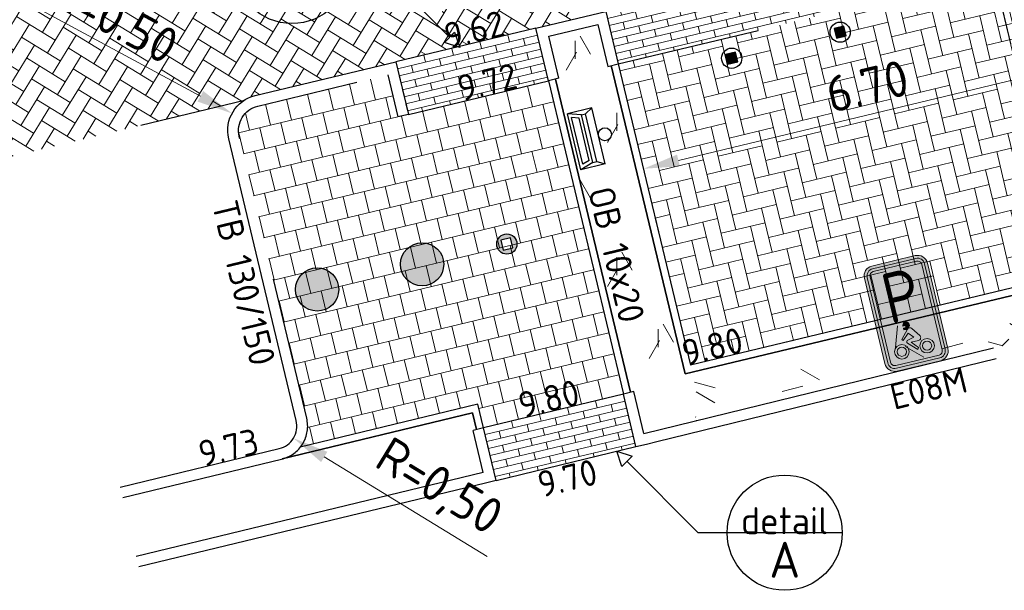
# Model space of a CAD drawing. Header units: metres. Extents: x 234325 to 234582, y 557584 to 557743.
# Tile 3 of 21: x 234391 to 234404, y 557668 to 557676. Entities that reach past the tile are written whole.
import ezdxf
from ezdxf import colors
from ezdxf.entities.mleader import LeaderData, LeaderLine
from ezdxf.enums import TextEntityAlignment as Align
from ezdxf.math import Vec2, Vec3

# ---------------------------------------------------------------- set-up
doc = ezdxf.new("R2010")
doc.units = ezdxf.units.M
doc.header["$PDMODE"] = 33
for name, pattern in [('VH-OPSLUITBAND_100X200', [16, 8, -2, 4, -2]), ('VH-TROTTOIRBAND_130-150', [15, 5, -2, 2, -2, 2, -2]), ('XX-HIDDEN', [4, 2, -2])]:
    doc.linetypes.add(name, pattern=pattern)
doc.layers.get('0').update_dxf_attribs({"lineweight": 25})
doc.layers.get('Defpoints').update_dxf_attribs({"lineweight": 25})
for name, color, linetype, lineweight in [('N-WE-GR-BEPLANTING-A-200', 92, 'Continuous', 18), ('N-WE-GR-GRAS-A-200', 62, 'Continuous', 18), ('N-WE-IE-MEUBILAIR_WEGMEUBILAIR-S', 7, 'Continuous', 25), ('N-WE-IE-MEUBILAIR_WEGMEUBILAIR_PAAL-S', 7, 'Continuous', 25), ('N-WE-IE-MEUBILAIR_WEGMEUBILAIR_ZITBANK-V', 253, 'Continuous', 18), ('N-WE-VH-KANTOPSLUITING-T18', 7, 'Continuous', 18), ('N-WE-VH-KANTOPSLUITING_OPSLUITBAND_100X200-G', 150, 'VH-OPSLUITBAND_100X200', 35), ('N-WE-VH-KANTOPSLUITING_TROTTOIRBAND_130 150-G', 7, 'VH-TROTTOIRBAND_130-150', 25), ('N-WE-VH-KANTOPSLUITING_VOORKANTBAND-G', 7, 'Continuous', 25), ('N-WE-VH-M', 7, 'Continuous', 18), ('N-WE-VH-MATERIAALGRENS-G', 7, 'XX-HIDDEN', 25), ('N-WE-VH-VERHARDING_BETONSTRAATSTEEN-A-200', 252, 'Continuous', 18), ('N-WE-VH-VERHARDING_TEGEL-A-200', 252, 'Continuous', 18), ('N-WE-VW-VERKEERSTEKEN_BORD-T18', 7, 'Continuous', 18), ('N-WE-VW-VERKEERSTEKEN_BORD_E-S', 7, 'Continuous', 25), ('X-XX-AL-HOOGTELABEL-S', 7, 'Continuous', 25), ('X-XX-AL-VERWIJZING-S', 7, 'Continuous', 25)]:
    doc.layers.add(name, color=color, linetype=linetype, lineweight=lineweight)
doc.layers.add('X-XX-AL-HULPLIJN-G', color=7, linetype='Continuous', lineweight=18, plot=False)
doc.styles.add('NLCS-ISO', font='NLCS-ISO.ttf')
doc.styles.add('NLCS-ISO-ANNOTATIVE-T18', font='NLCS-ISO.ttf', dxfattribs={"height": 1.8})
doc.styles.add('NLCS-ISO-M200-T18', font='NLCS-ISO.ttf', dxfattribs={"height": 0.36})
doc.styles.add('NLCS-ISO-M200-T25', font='NLCS-ISO.ttf', dxfattribs={"height": 0.5})
doc.styles.add('NLCS-RVV-M200-T25', font='NLCS-RVV.ttf')
doc.dimstyles.new('NLCS-M200-T25-PIJL_L2_H1', dxfattribs={"dimscale": 0.2, "dimtxt": 2.5, "dimasz": 2.5, "dimexe": 2, "dimexo": 2, "dimgap": 0.7, "dimtad": 1, "dimzin": 0, "dimdsep": 46, "dimtxsty": 'NLCS-ISO-M200-T25', "dimcen": 0, "dimdle": 2, "dimclrd": 256, "dimclre": 256, "dimclrt": 256, "dimadec": 1, "dimazin": 0, "dimtfac": 1, "dimtdec": 3, "dimtofl": 0, "dimtmove": 0, "dimatfit": 3, "dimfxl": 2, "dimfxlon": 1, "dimtfillclr": 256, "dimtolj": 1, "dimtzin": 0, "dimlwd": -1, "dimlwe": -1, "dimarcsym": 0})

# ---------------------------------------------------------------- blocks, each defined once
blk = doc.blocks.new('SIE-WEG_PAAL_VAST-SO')
blk.add_hatch(color=256).paths.add_polyline_path([(0.09362552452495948, 0.09344250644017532), (-0.0932505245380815, 0.09344250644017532), (-0.09325052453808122, -0.09343354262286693), (0.09362552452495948, -0.09343354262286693)])
at = {"flags": 128}
blk.add_lwpolyline([(0.09362552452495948, 0.09344250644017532), (-0.09325052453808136, 0.09344250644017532), (-0.09325052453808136, -0.09343354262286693), (0.09362552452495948, -0.09343354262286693)], close=True, dxfattribs=at)
blk.add_circle((0.0004999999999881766, 1.195175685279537e-05), 0.1875)
blk = doc.blocks.new('SIE-WEG_AFVALBAK_TYPE_02')
at = {"linetype": 'Continuous'}
for p, q in [((0.4, -0.09074999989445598), (-0.4, -0.09075000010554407)), ((-0.34, -0.1953104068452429), (-0.4, -0.09074999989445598)), ((0.3400000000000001, -0.1953104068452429), (0.4, -0.09074999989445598)), ((-0.34, -0.252406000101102), (-0.4, -0.440749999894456)), ((0.3400000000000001, -0.1953104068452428), (-0.3399999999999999, -0.1953104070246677)), ((-0.34, -0.2524060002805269), (-0.34, -0.1953104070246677)), ((0.3400000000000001, -0.252406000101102), (-0.34, -0.2524060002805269)), ((0.3400000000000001, -0.252406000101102), (0.3400000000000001, -0.1953104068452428)), ((0.3400000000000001, -0.252406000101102), (0.4, -0.440749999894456)), ((-0.3017092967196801, -0.2969340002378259), (-0.3334724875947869, -0.3966407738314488)), ((0.3334724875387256, -0.3966407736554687), (-0.3334724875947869, -0.3966407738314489)), ((0.3017092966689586, -0.2969340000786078), (-0.3017092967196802, -0.2969340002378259)), ((0.3017092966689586, -0.2969340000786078), (0.3334724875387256, -0.3966407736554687)), ((0.4, -0.440749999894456), (-0.4, -0.440750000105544))]:
    blk.add_line(p, q, dxfattribs=at)
for p, q in [((-0.4, -0.09075000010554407), (-0.4, -0.440750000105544)), ((0.4, -0.09074999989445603), (0.4, -0.440749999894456))]:
    blk.add_line(p, q)
blk.add_circle((0, 0), 0.09075000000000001, dxfattribs=at)
blk = doc.blocks.new('SIE-WEG_PARKEERMAATREGEL_POEF_ROND')
blk.add_circle((-0.001437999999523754, 0.001187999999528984), 0.4)
blk = doc.blocks.new('N-SVW-VERKEERSTEKEN_BORD_E08M-SO')
at = {"true_color": 0x007dc8}
h = blk.add_hatch(color=152, dxfattribs=at)
h.dxf.hatch_style = 1
h.paths.add_polyline_path([(-2.25, 3.050000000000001), (-2.25, -3.05, 0.4142135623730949), (-1.550000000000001, -3.749999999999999), (-2.296212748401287e-16, -3.75), (-2.173748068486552e-16, -3.55), (-1.550000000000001, -3.549999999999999, -0.414213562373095), (-2.05, -3.05), (-2.05, 3.050000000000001, -0.4142135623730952), (-1.55, 3.550000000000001), (1.10555322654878e-15, 3.550000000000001), (1.117799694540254e-15, 3.75), (-1.55, 3.75, 0.4142135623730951)])
at = {"true_color": 0xffffff}
h = blk.add_hatch(color=7, dxfattribs=at)
h.dxf.hatch_style = 1
h.paths.add_polyline_path([(-1.55, -3.349999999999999, -0.4142135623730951), (-1.85, -3.049999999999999), (-1.85, 3.05, -0.4142135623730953), (-1.55, 3.35), (8.157510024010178e-16, 3.35), (8.835086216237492e-16, 3.550000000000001), (-1.55, 3.550000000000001, 0.4142135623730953), (-2.05, 3.050000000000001), (-2.05, -3.05, 0.4142135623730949), (-1.550000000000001, -3.549999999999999), (-3.839082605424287e-16, -3.55), (-3.161506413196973e-16, -3.35)])
at = {"true_color": 0x007dc8}
h = blk.add_hatch(color=152, dxfattribs=at)
h.dxf.hatch_style = 1
h.paths.add_polyline_path([(1.550000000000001, 3.75), (1.117799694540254e-15, 3.75), (1.10555322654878e-15, 3.550000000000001), (1.550000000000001, 3.550000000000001, -0.414213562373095), (2.050000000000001, 3.050000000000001), (2.050000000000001, -3.05, -0.4142135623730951), (1.55, -3.55), (-2.173748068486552e-16, -3.55), (-2.296212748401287e-16, -3.75), (1.55, -3.75, 0.4142135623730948), (2.25, -3.05), (2.250000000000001, 3.050000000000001, 0.4142135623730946)])
at = {"true_color": 0xffffff}
h = blk.add_hatch(color=7, dxfattribs=at)
h.dxf.hatch_style = 1
h.paths.add_polyline_path([(-4.271729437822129e-16, -3.35), (-3.839082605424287e-16, -3.55), (1.55, -3.55, 0.4142135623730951), (2.050000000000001, -3.05), (2.050000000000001, 3.050000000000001, 0.414213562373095), (1.550000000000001, 3.550000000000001), (8.835086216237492e-16, 3.550000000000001), (8.157510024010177e-16, 3.349999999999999), (1.550000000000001, 3.35, -0.4142135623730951), (1.850000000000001, 3.05), (1.85, -3.05, -0.4142135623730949), (1.55, -3.35)])
at = {"true_color": 0x007dc8}
h = blk.add_hatch(color=152, dxfattribs=at)
h.dxf.hatch_style = 1
edge = h.paths.add_edge_path()
edge.add_line((-1.55, -3.349999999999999), (1.55, -3.35))
edge.add_arc((1.55, -3.05), 0.2999999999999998, 270.0000000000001, 360)
edge.add_line((1.85, -3.05), (1.850000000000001, 3.05))
edge.add_arc((1.55, 3.05), 0.3, 0, 89.99999999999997)
edge.add_line((1.550000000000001, 3.35), (-1.55, 3.35))
edge.add_arc((-1.55, 3.05), 0.2999999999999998, 90.00000000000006, 180)
edge.add_line((-1.85, 3.05), (-1.85, -3.05))
edge.add_arc((-1.55, -3.049999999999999), 0.2999999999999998, 180.0000000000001, 270)
at = {"true_color": 0xffffff}
h = blk.add_hatch(color=7, dxfattribs=at)
h.dxf.hatch_style = 1
edge = h.paths.add_edge_path()
edge.add_arc((-0.03004492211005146, -1.218812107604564), 0.2463365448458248, 90.36702402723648, 147.3451177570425, ccw=False)
edge.add_arc((-0.2177348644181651, -0.8128364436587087), 0.2452018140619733, 319.3774826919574, 365.9664954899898)
edge.add_arc((-0.2153868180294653, -0.8125910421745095), 0.2428409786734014, 5.966495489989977, 56.26203566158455)
edge.add_arc((-0.1998925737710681, -0.7893917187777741), 0.2149433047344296, 56.26203566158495, 111.3280283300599)
edge.add_arc((-0.1966295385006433, -0.7977488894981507), 0.2239149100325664, 111.3280283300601, 183.3302367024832)
edge.add_line((-0.4201663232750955, -0.8107563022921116), (-0.2437514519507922, -0.8107563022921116))
edge.add_line((-0.2437514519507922, -0.8107563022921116), (-0.2437514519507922, -0.9472699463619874))
edge.add_line((-0.2437514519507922, -0.9472699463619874), (-0.4201663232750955, -0.9472699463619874))
edge.add_line((-0.4201663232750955, -0.9472699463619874), (-0.4201663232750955, -1.085894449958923))
edge.add_line((-0.4201663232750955, -1.085894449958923), (-0.2374445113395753, -1.085894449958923))
h = blk.add_hatch(color=7, dxfattribs=at)
h.dxf.hatch_style = 1
edge = h.paths.add_edge_path()
edge.add_line((-0.7247112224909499, -1.701265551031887), (-0.1744349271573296, -1.087988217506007))
edge.add_arc((-0.02410283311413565, -1.222876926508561), 0.2019769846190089, 34.321764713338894, 138.0992746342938, ccw=False)
edge.add_line((0.1427067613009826, -1.108994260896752), (0.5627592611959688, -1.703367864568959))
edge.add_arc((0.3941917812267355, -1.822496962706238), 0.2064139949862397, -89.85115614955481, 35.24940645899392, ccw=False)
edge.add_line((0.3947280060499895, -2.028910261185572), (-0.1345336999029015, -2.028910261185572))
edge.add_line((-0.1345336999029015, -2.028910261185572), (0.272913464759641, -2.505665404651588))
edge.add_line((0.2729134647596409, -2.505665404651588), (0.2015031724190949, -2.625377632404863))
edge.add_line((0.2015031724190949, -2.625377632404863), (-0.3939147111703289, -2.029714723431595))
edge.add_arc((-0.3134583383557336, -1.949291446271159), 0.1137590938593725, 92.97266257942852, 224.9882132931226, ccw=False)
edge.add_line((-0.3193578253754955, -1.835685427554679), (0.1259053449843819, -1.72856998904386))
edge.add_line((0.1259053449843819, -1.72856998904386), (-0.1891425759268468, -1.37362938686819))
edge.add_line((-0.1891425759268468, -1.37362938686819), (-0.6490963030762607, -1.776880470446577))
edge.add_line((-0.6490963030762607, -1.776880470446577), (-0.7247112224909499, -1.701265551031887))
h = blk.add_hatch(color=7, dxfattribs=at)
h.dxf.hatch_style = 1
h.paths.add_polyline_path([(-1.414149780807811, -2.52267613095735, 1), (-0.405757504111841, -2.52267613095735, 1)])
h.paths.add_polyline_path([(-0.5905159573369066, -2.52267613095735, -1), (-1.229391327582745, -2.52267613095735, -1)], flags=16)
h = blk.add_hatch(color=7, dxfattribs=at)
h.dxf.hatch_style = 1
h.paths.add_polyline_path([(0.3877813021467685, -2.52267613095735, 1), (1.396173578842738, -2.52267613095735, 1)])
h.paths.add_polyline_path([(1.211415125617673, -2.52267613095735, -1), (0.5725397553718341, -2.52267613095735, -1)], flags=16)
at = {"color": 152, "lineweight": 0, "true_color": 0x007dc8}
blk.add_lwpolyline([(-1.550000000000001, -3.75), (1.55, -3.75, 0.4142135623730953), (2.250000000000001, -3.050000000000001), (2.250000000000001, 3.05, 0.4142135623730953), (1.550000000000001, 3.75), (-1.549999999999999, 3.75, 0.4142135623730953), (-2.25, 3.050000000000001), (-2.25, -3.05, 0.4142135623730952)], format="xyb", close=True, dxfattribs=at)
at = {"color": 7, "lineweight": 0, "true_color": 0xffffff}
for points in [[(-1.55, -3.549999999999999), (1.55, -3.55, 0.414213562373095), (2.050000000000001, -3.05), (2.050000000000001, 3.05, 0.414213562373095), (1.550000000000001, 3.55), (-1.55, 3.55, 0.414213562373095), (-2.05, 3.05), (-2.05, -3.05, 0.414213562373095)], [(-1.55, -3.349999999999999), (1.55, -3.35, 0.4142135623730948), (1.85, -3.05), (1.850000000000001, 3.05, 0.4142135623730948), (1.550000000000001, 3.35), (-1.55, 3.35, 0.4142135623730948), (-1.85, 3.05), (-1.85, -3.05, 0.4142135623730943)], [(-0.2374445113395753, -1.085894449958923, -0.253865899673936), (-0.03162288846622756, -0.9724806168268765, 0.2061301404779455), (0.02613865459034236, -0.7873484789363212, 0.2230479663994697), (-0.08051401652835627, -0.6106478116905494, 0.2450036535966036), (-0.2780689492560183, -0.5891691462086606, 0.324930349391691), (-0.4201663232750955, -0.8107563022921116), (-0.2437514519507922, -0.8107563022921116), (-0.2437514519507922, -0.9472699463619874), (-0.4201663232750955, -0.9472699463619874), (-0.4201663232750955, -1.085894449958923)], [(-0.7247112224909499, -1.701265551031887), (-0.1744349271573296, -1.087988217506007, -0.4865314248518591), (0.1427067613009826, -1.108994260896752), (0.5627592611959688, -1.703367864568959, -0.6074154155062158), (0.3947280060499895, -2.028910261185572), (-0.1345336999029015, -2.028910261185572), (0.2729134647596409, -2.505665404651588), (0.2015031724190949, -2.625377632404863), (-0.393914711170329, -2.029714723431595, -0.6495040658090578), (-0.3193578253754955, -1.835685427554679), (0.1259053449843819, -1.72856998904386), (-0.1891425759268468, -1.37362938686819), (-0.6490963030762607, -1.776880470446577)]]:
    blk.add_lwpolyline(points, format="xyb", close=True, dxfattribs=at)
for centre, radius in [((-0.9099536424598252, -2.52267613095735), 0.5041961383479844), ((0.8919774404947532, -2.52267613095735), 0.5041961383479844), ((-0.9099536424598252, -2.52267613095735), 0.3194376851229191), ((0.8919774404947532, -2.52267613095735), 0.3194376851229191)]:
    blk.add_circle(centre, radius, dxfattribs=at)
at = {"color": 7, "true_color": 0xffffff, "style": 'NLCS-RVV-M200-T25', "width": 0.9}
blk.add_text('P', height=3.5, dxfattribs=at).set_placement((-0.048146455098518, 1.267231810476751), align=Align.MIDDLE_CENTER)
blk = doc.blocks.new('*D42')
at = {"layer": 'Defpoints', "color": 0, "transparency": 16777216}
for p in [(234393.5596429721, 557674.9945600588), (234393.9994673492, 557674.7567481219)]:
    blk.add_point(p, dxfattribs=at)
at = {"layer": 'N-WE-VH-M', "transparency": 16777216}
blk.add_line((234390.8063423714, 557676.4832627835), (234393.1198185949, 557675.2323719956), dxfattribs=at)
blk.add_solid([(234393.1594539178, 557675.3056760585), (234393.0801832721, 557675.1590679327), (234393.5596429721, 557674.9945600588)], dxfattribs=at)
at = {"layer": 'N-WE-VH-M', "transparency": 16777216, "insert": (234391.9286616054, 557676.3197863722), "char_height": 0.5, "attachment_point": 5, "rotation": 331.60002184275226, "style": 'NLCS-ISO-M200-T25'}
blk.add_mtext('\\A1;R=0.50', dxfattribs=at)
blk = doc.blocks.new('*D43')
at = {"layer": 'Defpoints', "color": 0, "transparency": 16777216}
for p in [(234394.1418390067, 557670.6517534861), (234394.4140054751, 557670.4856880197)]:
    blk.add_point(p, dxfattribs=at)
at = {"layer": 'N-WE-VH-M', "transparency": 16777216}
blk.add_line((234397.1072471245, 557668.8423759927), (234394.8408266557, 557670.2252582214), dxfattribs=at)
blk.add_solid([(234394.884231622, 557670.2963950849), (234394.7974216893, 557670.154121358), (234394.4140054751, 557670.4856880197)], dxfattribs=at)
at = {"layer": 'N-WE-VH-M', "transparency": 16777216, "insert": (234396.4166257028, 557669.7792048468), "char_height": 0.5, "attachment_point": 5, "rotation": 328.610070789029, "style": 'NLCS-ISO-M200-T25'}
blk.add_mtext('\\A1;R=0,50', dxfattribs=at)
blk = doc.blocks.new('*D67')
at = {"layer": 'Defpoints', "color": 0, "transparency": 16777216}
for p in [(234403.9700543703, 557677.6619285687), (234404.1449501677, 557676.9326059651), (234404.149403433, 557676.933673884)]:
    blk.add_point(p, dxfattribs=at)
at = {"layer": 'N-WE-VH-M', "transparency": 16777216}
for p, q in [((234403.8579104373, 557678.1492115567), (234403.4195049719, 557679.9773802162)), ((234403.9745076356, 557677.6629964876), (234404.3634796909, 557677.7562742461)), ((234404.149403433, 557676.933673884), (234404.5383754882, 557677.0269516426)), ((234404.2660006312, 557676.447458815), (234404.3825978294, 557675.9612437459))]:
    blk.add_line(p, q, dxfattribs=at)
for points in [[(234403.9389462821, 557678.168644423), (234403.7768745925, 557678.1297786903), (234403.9745076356, 557677.6629964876)], [(234404.347036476, 557676.4668916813), (234404.1849647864, 557676.4280259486), (234404.149403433, 557676.933673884)]]:
    blk.add_solid(points, dxfattribs=at)
at = {"layer": 'N-WE-VH-M', "transparency": 16777216, "insert": (234403.9596568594, 557679.3973492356), "char_height": 0.5, "attachment_point": 5, "rotation": 283.48521249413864, "style": 'NLCS-ISO-M200-T25'}
blk.add_mtext('\\A1;0.75', dxfattribs=at)
blk = doc.blocks.new('*D68')
at = {"layer": 'Defpoints', "color": 0, "transparency": 16777216}
for p in [(234404.149403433, 557676.933673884), (234405.1476860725, 557672.7511563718), (234405.1521393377, 557672.7522242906)]:
    blk.add_point(p, dxfattribs=at)
at = {"layer": 'N-WE-VH-M', "transparency": 16777216}
for p, q in [((234404.1449501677, 557676.9326059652), (234403.7559781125, 557676.8393282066)), ((234404.261547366, 557676.4463908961), (234405.0310888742, 557673.2373714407)), ((234405.1476860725, 557672.7511563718), (234404.7587140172, 557672.6578786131))]:
    blk.add_line(p, q, dxfattribs=at)
for points in [[(234404.3425832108, 557676.4658237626), (234404.1805115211, 557676.4269580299), (234404.1449501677, 557676.9326059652)], [(234405.112124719, 557673.2568043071), (234404.9500530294, 557673.2179385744), (234405.1476860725, 557672.7511563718)]]:
    blk.add_solid(points, dxfattribs=at)
at = {"layer": 'N-WE-VH-M', "transparency": 16777216, "insert": (234405.0255658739, 557674.9328269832), "char_height": 0.5, "attachment_point": 5, "rotation": 283.48521249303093, "style": 'NLCS-ISO-M200-T25'}
blk.add_mtext('\\A1;4.30', dxfattribs=at)
blk = doc.blocks.new('*D69')
at = {"layer": 'Defpoints', "color": 0, "transparency": 16777216}
for p in [(234405.6724939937, 557676.2863494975), (234399.1572120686, 557674.7239470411), (234399.2767162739, 557674.225609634)]:
    blk.add_point(p, dxfattribs=at)
at = {"layer": 'N-WE-VH-M', "transparency": 16777216}
for p, q in [((234405.7657717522, 557675.8973774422), (234405.8852759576, 557675.3990400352)), ((234405.3057831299, 557675.6714148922), (234399.7629313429, 557674.3422068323)), ((234399.2504898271, 557674.3349749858), (234399.3699940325, 557673.8366375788))]:
    blk.add_line(p, q, dxfattribs=at)
for points in [[(234405.2863502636, 557675.752450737), (234405.3252159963, 557675.5903790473), (234405.791998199, 557675.7880120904)], [(234399.7434984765, 557674.4232426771), (234399.7823642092, 557674.2611709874), (234399.2767162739, 557674.225609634)]]:
    blk.add_solid(points, dxfattribs=at)
at = {"layer": 'N-WE-VH-M', "transparency": 16777216, "insert": (234402.3867276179, 557675.3724655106), "char_height": 0.5, "attachment_point": 5, "rotation": 13.485212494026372, "style": 'NLCS-ISO-M200-T25'}
blk.add_mtext('\\A1;6.70', dxfattribs=at)
blk = doc.blocks.new('SAL-VERWIJZING_DETAIL_RECHTSONDER-SO')
for p, q in [((-31.31370849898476, 11.31370849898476), (-11.31370849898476, 11.31370849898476)), ((-11.31370849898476, 11.31370849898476), (-1.414213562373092, 1.414213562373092)), ((-2.121320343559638, 0.7071067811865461), (-0.7071067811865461, 2.121320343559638)), ((-0.7071067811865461, 2.121320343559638), (0, 0)), ((0, 0), (-2.121320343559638, 0.7071067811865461))]:
    blk.add_line(p, q)
blk.add_circle((-23.31370849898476, 11.31370849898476), 8)
at = {"lineweight": 50, "style": 'NLCS-ISO'}
blk.add_attdef('...', text='', height=5, dxfattribs=at).set_placement((-23.31370849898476, 9.978277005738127), align=Align.BOTTOM_CENTER)
at = {"lineweight": 25, "style": 'NLCS-ISO'}
blk.add_attdef('..', text='', height=2.5, dxfattribs=at).set_placement((-23.29685200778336, 10.05789640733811), align=Align.TOP_CENTER)
blk = doc.blocks.new('SAL-VERWIJZING_DETAIL_LINKSBOVEN-SO')
for p, q in [((0, 0), (2.121320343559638, -0.7071067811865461)), ((0.7071067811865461, -2.121320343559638), (0, 0)), ((2.121320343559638, -0.7071067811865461), (0.7071067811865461, -2.121320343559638)), ((11.31370849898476, -11.31370849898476), (1.414213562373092, -1.414213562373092)), ((31.31370849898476, -11.31370849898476), (11.31370849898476, -11.31370849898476))]:
    blk.add_line(p, q)
blk.add_circle((23.31370849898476, -11.31370849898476), 8)
at = {"lineweight": 50, "style": 'NLCS-ISO'}
blk.add_attdef('...', text='', height=5, dxfattribs=at).set_placement((23.31370849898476, -12.64913999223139), align=Align.BOTTOM_CENTER)
at = {"lineweight": 25, "style": 'NLCS-ISO'}
blk.add_attdef('..', text='', height=2.5, dxfattribs=at).set_placement((23.33056499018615, -12.5695205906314), align=Align.TOP_CENTER)
blk = doc.blocks.new('SAL-HOOGTELABEL-SO')
at = {"color": 0, "linetype": 'ByBlock', "lineweight": -2, "style": 'NLCS-ISO-ANNOTATIVE-T18'}
blk.add_attdef('HOOGTE', text='', height=1.8, dxfattribs=at).set_placement((2.787733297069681, 1.70530256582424e-14), align=Align.RIGHT)
blk = doc.blocks.new('SIE-WEG_PAAL_UITNEEMBAAR-SO')
h = blk.add_hatch(color=256)
h.paths.add_polyline_path([(0.1875000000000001, 0, 1), (-0.1875, 0, 1)])
h.paths.add_polyline_path([(0.0931255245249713, -0.09344549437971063), (-0.09375052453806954, -0.09344549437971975), (-0.09375052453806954, 0.09343055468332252), (0.0931255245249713, 0.09343055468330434)], flags=16)
at = {"flags": 128}
blk.add_lwpolyline([(0.0931255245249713, 0.09343055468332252), (-0.09375052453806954, 0.09343055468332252), (-0.09375052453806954, -0.09344549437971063), (0.0931255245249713, -0.09344549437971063)], close=True, dxfattribs=at)
blk.add_circle((0, 0), 0.1875)

msp = doc.modelspace()

# ---------------------------------------------------------------- hatches: boundary and pattern name
at = {"layer": 'N-WE-GR-BEPLANTING-A-200', "true_color": 0xafd9aa, "transparency": 33554559}
h = msp.add_hatch(dxfattribs=at)
h.set_pattern_fill('AGR-BEPLANTING_SOORT_01-SO', color=9, scale=0.2, pattern_type=2)
h.set_pattern_definition([(59.99999999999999, (0, 0), (-0.5773504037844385, 0.9999997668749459), [0.288676, -0.8660260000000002]), (120, (0, 0), (-1.154700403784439, -2.331250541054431e-07), [0.2886759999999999, -0.8660260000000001]), (270, (0, 0), (0.5773499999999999, -1), [0.25, -1.75])])
h.paths.add_polyline_path([(234397.9611140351, 557676.0666970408), (234398.6418151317, 557676.2299331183), (234398.7817317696, 557675.6464750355), (234398.8303532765, 557675.6581347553), (234399.856408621, 557671.3794421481), (234400.0154053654, 557670.7295499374), (234399.2839088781, 557670.5505886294), (234399.1439922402, 557671.1340467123), (234399.0953707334, 557671.1223869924), (234398.0524091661, 557675.4715792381), (234398.101030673, 557675.4832389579)])
at = {"layer": 'N-WE-GR-GRAS-A-200', "true_color": 0x136734, "transparency": 33554559}
h = msp.add_hatch(dxfattribs=at)
h.set_pattern_fill('AGR-GRAS_01-SO', color=116, scale=0.1, pattern_type=2)
h.set_pattern_definition([(0, (0, 0), (2.5, 2.5), [0.3, -2]), (45, (1, 0.5), (-0.2828427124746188, 4.666904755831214), [0.3, -2]), (29.99999999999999, (0.2, 0.3), (0.5686533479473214, 3.215063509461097), [0.3, -2]), (15, (0.8, 1.2), (0.9640675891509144, 1.811235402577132), [0.3, -2]), (135, (0.4, 5), (-0.07071067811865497, -1.626345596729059), [0.3, -2]), (150, (3, 1), (0.5392304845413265, -1.466025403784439), [0.3, -2]), (165, (0.6000000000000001, 0.1), (0.358630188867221, -1.752536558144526), [0.3, -2]), (85, (1, 1), (-2.18169349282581, 2.600041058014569), [0.3, -2]), (99.99999999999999, (0, 0), (-2.780294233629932, 1.946782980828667), [0.3, -2])])
h.paths.add_polyline_path([(234417.9375142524, 557728.5042997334), (234416.9011610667, 557728.2203128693), (234417.695155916, 557725.3266552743), (234417.7348684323, 557725.1819258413), (234419.0174376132, 557719.8335600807), (234427.5290330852, 557684.3398600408), (234428.9633442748, 557678.3587239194), (234423.1521857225, 557676.9659048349), (234407.1010131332, 557673.1167403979), (234399.8564086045, 557671.3794421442), (234400.0118396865, 557670.7381271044), (234400.0140209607, 557670.7292112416), (234404.1420949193, 557671.739148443), (234432.0481649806, 557678.5187720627)])
at = {"layer": 'N-WE-IE-MEUBILAIR_WEGMEUBILAIR_ZITBANK-V'}
h = msp.add_hatch(color=256, dxfattribs=at)
h.dxf.hatch_style = 1
edge = h.paths.add_edge_path()
edge.add_ellipse((234394.7423709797, 557672.5503350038), major_axis=(-0.2121320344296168, 0.2121320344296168), ratio=0.9999999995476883, start_angle=0, end_angle=360)
edge = h.paths.add_edge_path()
edge.add_ellipse((234396.2010161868, 557672.9001265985), major_axis=(-0.2121320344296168, 0.2121320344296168), ratio=0.9999999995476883, start_angle=0, end_angle=360)
at = {"layer": 'N-WE-VH-VERHARDING_BETONSTRAATSTEEN-A-200', "transparency": 33554623}
h = msp.add_hatch(dxfattribs=at)
h.set_pattern_fill('AVH-BSS_KEIFORMAAT_KEPER-SO', color=256, scale=2, angle=58.48521249, pattern_type=2)
h.set_pattern_definition([(58.48521249, (234386.9971531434, 557679.7618373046), (-0.06925520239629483, 0.2887970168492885), [0.63, -0.21]), (328.48521249, (234386.6391009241, 557679.981379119), (-0.06925520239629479, 0.2887970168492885), [0.63, -0.21])])
edge = h.paths.add_edge_path()
edge.add_line((234386.9971531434, 557679.7618373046), (234396.9575306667, 557682.1503936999))
edge.add_line((234396.9575306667, 557682.1503936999), (234398.3982859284, 557676.3257856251))
edge.add_line((234398.3982859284, 557676.3257856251), (234397.7802703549, 557676.177582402))
edge.add_line((234397.7802703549, 557676.177582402), (234393.8828701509, 557675.242963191))
edge.add_arc((234393.9994673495, 557674.7567481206), 0.5000000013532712, 103.4852124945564, 122.2953567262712)
edge.add_line((234393.7323254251, 557675.1794006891), (234388.4049007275, 557673.8914725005))
edge.add_line((234388.4049007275, 557673.8914725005), (234386.9971531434, 557679.7618373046))
at = {"layer": 'N-WE-VH-VERHARDING_BETONSTRAATSTEEN-A-200', "true_color": 0x000000, "transparency": 33554623}
h = msp.add_hatch(dxfattribs=at)
h.set_pattern_fill('AVH-BSS_WAALFORMAAT_HALFST-SO', color=18, scale=2, angle=-76.51478751, pattern_type=2)
h.set_pattern_definition([(13.48521248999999, (234404.781767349, 557677.8565820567), (-0.02331943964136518, 0.09724301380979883), []), (283.48521249, (234404.781767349, 557677.8565820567), (0.2178054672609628, -0.05060413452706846), [0.1, -0.1])])
h.paths.add_polyline_path([(234404.781767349, 557677.8565820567), (234398.752700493, 557676.4107767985), (234398.9275962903, 557675.681454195), (234404.9566631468, 557677.1272594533)])
at = {"layer": 'N-WE-VH-VERHARDING_BETONSTRAATSTEEN-A-200', "transparency": 33554623}
h = msp.add_hatch(dxfattribs=at)
h.set_pattern_fill('AVH-BSS_KEIFORMAAT_ELLEBOOG-SO', color=256, scale=2, angle=13.49088131, pattern_type=2)
h.set_pattern_definition([(13.49088131, (234399.9303321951, 557671.5000046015), (0.1552144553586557, 0.2531965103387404), [0.6299999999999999, -0.21]), (283.49088131, (234399.8323501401, 557671.9084155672), (0.1552144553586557, 0.2531965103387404), [0.6299999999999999, -0.21])])
edge = h.paths.add_edge_path()
edge.add_arc((234405.0442290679, 557677.4053461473), 0.3500000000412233, 13.4852125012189, 103.4852124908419)
edge.add_line((234404.9626110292, 557677.7456966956), (234405.1025276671, 557677.1622386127))
edge.add_line((234405.1025276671, 557677.1622386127), (234404.9566631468, 557677.1272594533))
edge.add_line((234404.9566631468, 557677.1272594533), (234398.9275962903, 557675.681454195))
edge.add_line((234398.9275962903, 557675.681454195), (234399.9303321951, 557671.5000046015))
edge.add_line((234399.9303321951, 557671.5000046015), (234406.7408340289, 557673.133202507))
edge.add_arc((234406.9494367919, 557673.7488199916), 0.6500000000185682, 193.4852124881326, 251.28098500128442, ccw=False)
edge.add_line((234406.3173572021, 557673.5972436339), (234405.3845796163, 557677.4869641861))
at = {"layer": 'N-WE-VH-VERHARDING_BETONSTRAATSTEEN-A-200', "true_color": 0x000000, "transparency": 33554623}
h = msp.add_hatch(dxfattribs=at)
h.set_pattern_fill('AVH-BSS_WAALFORMAAT_HALFST-SO', color=18, scale=2, angle=-76.51478751, pattern_type=2)
h.set_pattern_definition([(13.48521248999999, (234397.7802703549, 557676.177582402), (-0.02331943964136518, 0.09724301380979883), []), (283.48521249, (234397.7802703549, 557676.177582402), (0.2178054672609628, -0.05060413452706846), [0.1, -0.1])])
h.paths.add_polyline_path([(234395.8354100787, 557675.711193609), (234397.7802703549, 557676.177582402), (234397.9551661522, 557675.4482597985), (234396.0103058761, 557674.9818710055)])
h = msp.add_hatch(dxfattribs=at)
h.set_pattern_fill('AVH-BSS_WAALFORMAAT_HALFST-SO', color=18, scale=2, angle=-76.51478751, pattern_type=2)
h.set_pattern_definition([(13.48521248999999, (234398.9981277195, 557671.0990675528), (-0.02331943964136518, 0.09724301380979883), []), (283.48521249, (234398.9981277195, 557671.0990675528), (0.2178054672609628, -0.05060413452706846), [0.1, -0.1])])
h.paths.add_polyline_path([(234397.0545562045, 557670.6273045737), (234398.9981277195, 557671.0990675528), (234399.1730235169, 557670.3697449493), (234397.2294520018, 557669.8979819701)])
at = {"layer": 'N-WE-VH-VERHARDING_TEGEL-A-200', "true_color": 0x000000, "transparency": 33554623}
h = msp.add_hatch(dxfattribs=at)
h.set_pattern_fill('AVH-TEGEL_300X300_HALFST-SO', color=18, angle=-76.51478751, pattern_type=2)
h.set_pattern_definition([(283.48521249, (234397.9551661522, 557675.4482597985), (0.2158228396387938, -0.2567498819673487), [0.3, -0.3]), (13.48521248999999, (234397.9551661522, 557675.4482597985), (-0.06995831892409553, 0.2917290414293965), [])])
edge = h.paths.add_edge_path()
edge.add_line((234397.9551661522, 557675.4482597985), (234396.0103058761, 557674.9818710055))
edge.add_line((234396.0103058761, 557674.9818710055), (234395.8644413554, 557674.946891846))
edge.add_line((234395.8644413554, 557674.946891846), (234395.7245247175, 557675.5303499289))
edge.add_line((234395.7245247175, 557675.5303499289), (234393.9178493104, 557675.0970986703))
edge.add_arc((234393.9994673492, 557674.756748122), 0.3499999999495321, 103.485212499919, 193.4852125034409)
edge.add_line((234393.6591168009, 557674.6751300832), (234394.5968733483, 557670.7646470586))
edge.add_arc((234394.1418390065, 557670.6517534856), 0.4688296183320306, -38.3017469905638, 13.93368637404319, ccw=False)
edge.add_line((234394.5097565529, 557670.3611715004), (234396.9755975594, 557670.956565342))
edge.add_line((234396.9755975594, 557670.956565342), (234397.0545562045, 557670.6273045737))
edge.add_line((234397.0545562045, 557670.6273045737), (234398.9981277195, 557671.0990675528))
edge.add_line((234398.9981277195, 557671.0990675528), (234397.9551661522, 557675.4482597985))

# ---------------------------------------------------------------- linework, layer by layer
at = {"layer": 'N-WE-VH-KANTOPSLUITING_OPSLUITBAND_100X200-G', "color": 7, "flags": 128}
for points in [[(234398.8303532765, 557675.6581347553), (234399.8564086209, 557671.3794421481)], [(234398.0524091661, 557675.4715792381), (234399.0953707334, 557671.1223869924)], [(234407.1010131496, 557673.1167404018), (234399.856408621, 557671.3794421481)], [(234396.9573131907, 557670.603985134), (234396.9017104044, 557670.835851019), (234394.2549268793, 557670.1967673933)]]:
    msp.add_lwpolyline(points, dxfattribs=at)
at = {"layer": 'N-WE-VH-KANTOPSLUITING_TROTTOIRBAND_130 150-G', "flags": 128}
for points in [[(234398.101030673, 557675.4832389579), (234397.9611140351, 557676.0666970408), (234398.6418151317, 557676.2299331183), (234398.7817317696, 557675.6464750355)], [(234395.7245247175, 557675.5303499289), (234395.8644413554, 557674.946891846)], [(234399.2839088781, 557670.5505886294), (234404.1420949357, 557671.7391484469)], [(234399.2839088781, 557670.5505886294), (234399.1439922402, 557671.1340467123)], [(234397.0486082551, 557670.0088676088), (234396.9086916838, 557670.5923254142)], [(234397.0486082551, 557670.0088676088), (234392.2288038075, 557668.8431024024)], [(234397.0835874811, 557669.8630028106), (234397.0834812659, 557669.8634457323)]]:
    msp.add_lwpolyline(points, dxfattribs=at)
msp.add_lwpolyline([(234392.0403038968, 557669.6620318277), (234394.2488257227, 557670.1952942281, 0.4180147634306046), (234394.5968733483, 557670.7646470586), (234393.6591168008, 557674.6751300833, -0.4142135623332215), (234393.9178493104, 557675.0970986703), (234395.7245247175, 557675.5303499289)], format="xyb", dxfattribs=at)
at = {"layer": 'N-WE-VH-KANTOPSLUITING_VOORKANTBAND-G', "flags": 128}
for points in [[(234397.9551661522, 557675.4482597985), (234397.7802703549, 557676.177582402), (234398.752700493, 557676.4107767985), (234398.9275962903, 557675.681454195)], [(234395.8354100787, 557675.711193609), (234396.0103058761, 557674.9818710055)], [(234398.7817317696, 557675.6464750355), (234398.9275962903, 557675.681454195)], [(234398.9275962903, 557675.681454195), (234399.9303321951, 557671.5000046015)], [(234398.101030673, 557675.4832389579), (234397.9551661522, 557675.4482597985)], [(234397.9551661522, 557675.4482597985), (234398.9981277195, 557671.0990675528)], [(234396.0103058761, 557674.9818710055), (234395.8644413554, 557674.946891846)], [(234406.7408340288, 557673.133202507), (234399.9303321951, 557671.5000046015)], [(234399.3188880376, 557670.4047241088), (234399.4645928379, 557670.4403693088), (234404.177583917, 557671.5934070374)], [(234399.1439922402, 557671.1340467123), (234398.9981277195, 557671.0990675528)], [(234399.1730235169, 557670.3697449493), (234398.9981277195, 557671.0990675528)], [(234397.0545562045, 557670.6273045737), (234396.9755975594, 557670.956565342), (234394.5083860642, 557670.3608405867)], [(234397.0545562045, 557670.6273045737), (234396.9086916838, 557670.5923254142)], [(234397.2294520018, 557669.8979819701), (234397.0545562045, 557670.6273045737)], [(234399.1730235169, 557670.3697449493), (234399.3188880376, 557670.4047241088)], [(234397.2294520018, 557669.8979819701), (234397.0835874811, 557669.8630028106)], [(234397.0835874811, 557669.8630028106), (234392.2640674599, 557668.6973063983)]]:
    msp.add_lwpolyline(points, dxfattribs=at)
msp.add_lwpolyline([(234392.0049410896, 557669.8078039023), (234394.2145957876, 557670.3413363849, 0.4185036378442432), (234394.4511588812, 557670.7290421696), (234393.5132522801, 557674.6401509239, -0.4142135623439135), (234393.8828701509, 557675.242963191), (234395.8354100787, 557675.711193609)], format="xyb", dxfattribs=at)
at = {"layer": 'N-WE-VH-MATERIAALGRENS-G', "flags": 128}
for points in [[(234398.9275962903, 557675.681454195), (234404.9566631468, 557677.1272594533)], [(234397.7802703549, 557676.177582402), (234395.8354100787, 557675.711193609)], [(234396.0103058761, 557674.9818710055), (234397.9551661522, 557675.4482597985)], [(234388.4049007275, 557673.8914725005), (234393.7323254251, 557675.1794006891)], [(234398.9981277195, 557671.0990675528), (234397.0545562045, 557670.6273045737)], [(234397.2294520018, 557669.8979819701), (234399.1730235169, 557670.3697449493)]]:
    msp.add_lwpolyline(points, dxfattribs=at)
at = {"layer": 'X-XX-AL-HULPLIJN-G', "flags": 128}
msp.add_lwpolyline([(234392.0403038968, 557669.6620318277), (234392.0403280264, 557669.662037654)], dxfattribs=at)

# ---------------------------------------------------------------- block references
at = {"layer": 'N-WE-IE-MEUBILAIR_WEGMEUBILAIR-S', "rotation": 283.4852124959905}
msp.add_blockref('SIE-WEG_AFVALBAK_TYPE_02', (234398.7415776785, 557674.704783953), dxfattribs=at)
at = {"layer": 'N-WE-IE-MEUBILAIR_WEGMEUBILAIR-S', "xscale": 0.7499999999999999, "yscale": 0.7499999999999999, "rotation": 13.4852124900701}
for p in [(234396.2022727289, 557672.8995116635), (234394.7436275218, 557672.5497200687)]:
    msp.add_blockref('SIE-WEG_PARKEERMAATREGEL_POEF_ROND', p, dxfattribs=at)
at = {"layer": 'N-WE-IE-MEUBILAIR_WEGMEUBILAIR_PAAL-S', "xscale": 0.75, "yscale": 0.75, "zscale": 0.2}
for name, p, rotation in [('SIE-WEG_PAAL_VAST-SO', (234402.0097560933, 557676.122352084), 13.4852124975), ('SIE-WEG_PAAL_VAST-SO', (234400.5024893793, 557675.7609007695), 13.4852124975), ('SIE-WEG_PAAL_UITNEEMBAAR-SO', (234397.3784951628, 557673.1815797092), 13.48521249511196)]:
    msp.add_blockref(name, p, dxfattribs=dict(at, rotation=rotation))
at = {"layer": 'N-WE-VW-VERKEERSTEKEN_BORD_E-S', "xscale": 0.2, "yscale": 0.2, "zscale": 0.2, "rotation": 13.48521249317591}
msp.add_blockref('N-SVW-VERKEERSTEKEN_BORD_E08M-SO', (234402.9272141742, 557672.2186743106), dxfattribs=at)
at = {"layer": 'X-XX-AL-HOOGTELABEL-S', "xscale": 0.2, "yscale": 0.2, "zscale": 0.2, "rotation": 13.48521249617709}
for p, values in [((234396.8323297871, 557675.9502607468), {'HOOGTE': '9.62'}), ((234397.0072255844, 557675.2209381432), {'HOOGTE': '9.72'}), ((234400.1460730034, 557671.5514767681), {'HOOGTE': '9.80'}), ((234397.8734120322, 557670.8259937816), {'HOOGTE': '9.80'}), ((234393.4161953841, 557670.148518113), {'HOOGTE': '9.73'}), ((234398.122415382, 557669.7224837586), {'HOOGTE': '9.70'})]:
    msp.add_blockref('SAL-HOOGTELABEL-SO', p, dxfattribs=at).add_auto_attribs(values)
at = {"layer": 'X-XX-AL-VERWIJZING-S', "lineweight": 25}
ref = msp.add_blockref('SAL-VERWIJZING_DETAIL_RECHTSONDER-SO', (234396.7237190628, 557675.9107616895, 9.80789391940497), dxfattribs=dict(at, xscale=0.1, yscale=0.1, zscale=0.2))
ref.add_attrib('...', 'detail', dxfattribs={"layer": '0', "lineweight": 50, "height": 0.375, "style": 'NLCS-ISO'}).set_placement((234394.3923482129, 557676.9085893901, 9.80789391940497), align=Align.BOTTOM_CENTER)
ref.add_attrib('..', 'A', dxfattribs={"layer": '0', "lineweight": 25, "height": 0.5, "style": 'NLCS-ISO'}).set_placement((234394.394033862, 557676.9165513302, 9.80789391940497), align=Align.TOP_CENTER)
ref = msp.add_blockref('SAL-VERWIJZING_DETAIL_LINKSBOVEN-SO', (234398.9075513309, 557670.305306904), dxfattribs=dict(at, xscale=0.1, yscale=0.1, zscale=0.1))
ref.add_attrib('...', 'detail', dxfattribs={"layer": '0', "lineweight": 50, "height": 0.375, "style": 'NLCS-ISO'}).set_placement((234401.2389221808, 557669.0403929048), align=Align.BOTTOM_CENTER)
ref.add_attrib('..', 'A', dxfattribs={"layer": '0', "lineweight": 25, "height": 0.5, "style": 'NLCS-ISO'}).set_placement((234401.2406078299, 557669.048354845), align=Align.TOP_CENTER)

# ---------------------------------------------------------------- texts
at = {"layer": 'N-WE-VW-VERKEERSTEKEN_BORD-T18', "lineweight": 25, "style": 'NLCS-ISO-M200-T18'}
msp.add_text('E08M', height=0.36, rotation=13.7474323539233, dxfattribs=at).set_placement((234402.7590614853, 557670.8767938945))

# ---------------------------------------------------------------- dimensions: what is measured, and where the dimension line sits
at = {"layer": 'N-WE-VH-M'}
for base, p1, p2, angle, picture, middle in [((234404.149403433, 557676.933673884), (234403.9700543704, 557677.6619285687), (234404.1449501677, 557676.9326059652), 283.4852124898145, '*D67', (234403.5804091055, 557679.306403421)), ((234399.2767162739, 557674.225609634), (234405.6724939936, 557676.2863494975), (234399.1572120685, 557674.7239470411), 193.48521249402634, '*D69', (234402.4776734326, 557674.9932177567))]:
    dim = msp.add_linear_dim(base=base, p1=p1, p2=p2, angle=angle, dimstyle='NLCS-M200-T25-PIJL_L2_H1', dxfattribs=at)
    dim.commit()
    dim.dimension.update_dxf_attribs({"geometry": picture, "text_midpoint": middle, "dimtype": 161})
dim = msp.add_radius_dim(center=(234393.9994673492, 557674.7567481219), mpoint=(234393.5596429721, 557674.9945600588), dimstyle='NLCS-M200-T25-PIJL_L2_H1', override={"dimpost": 'R=<>'}, dxfattribs=at)
dim.commit()
dim.dimension.update_dxf_attribs({"geometry": '*D42', "text_midpoint": (234391.9286616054, 557676.3197863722)})
dim = msp.add_aligned_dim(p1=(234404.149403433, 557676.933673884), p2=(234405.1521393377, 557672.7522242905), distance=-0.004579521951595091, dimstyle='NLCS-M200-T25-PIJL_L2_H1', dxfattribs=at)
dim.commit()
dim.dimension.update_dxf_attribs({"geometry": '*D68', "text_midpoint": (234405.0255658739, 557674.9328269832)})
dim = msp.add_radius_dim(center=(234394.1418390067, 557670.6517534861), mpoint=(234394.4140054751, 557670.4856880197), text='R=0,50', dimstyle='NLCS-M200-T25-PIJL_L2_H1', override={"dimpost": 'R=<>'}, dxfattribs=at)
dim.commit()
dim.dimension.update_dxf_attribs({"geometry": '*D43', "text_midpoint": (234396.4166257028, 557669.7792048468)})

# ---------------------------------------------------------------- leaders
at = {"layer": 'N-WE-VH-KANTOPSLUITING-T18', "lineweight": 25}
ml = msp.add_multileader_mtext('Standard', dxfattribs=at)
ml.set_content('OB 10x20', color=256, style='NLCS-ISO-M200-T18')
ml.set_leader_properties(color=256, linetype='ByLayer', lineweight=-1)
ml.build(insert=Vec2(0, 0))
ml.multileader.update_dxf_attribs({"leader_type": 0, "text_left_attachment_type": 4, "text_right_attachment_type": 4, "dogleg_length": 0.36, "arrow_head_size": 0.36})
ctx = ml.context
ctx.base_point, ctx.char_height, ctx.arrow_head_size, ctx.landing_gap_size, ctx.plane_x_axis, ctx.plane_y_axis = Vec3(234398.4614159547, 557674.1005517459), 0.36, 0.36, 0.18, Vec3(0.2331943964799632, -0.9724301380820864), Vec3(0.9724301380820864, 0.2331943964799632)
ctx.left_attachment, ctx.right_attachment = 4, 4
notes = []
notes.append((ctx, [(0, (1, 1, 0), (234398.377465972, 557674.4506265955), (0.2331943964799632, -0.9724301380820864), 0.36, [(0, [(234398.4979228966, 557673.613768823)], 0, [])])]))
ctx.mtext.insert, ctx.mtext.text_direction, ctx.mtext.rotation, ctx.mtext.flow_direction = Vec3(234398.853731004, 557674.0095279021), Vec3(0.2331943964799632, -0.9724301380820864), 4.947750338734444, 5
ml = msp.add_multileader_mtext('Standard', dxfattribs=at)
ml.set_content('TB 130/150', color=256, style='NLCS-ISO-M200-T18')
ml.set_leader_properties(color=256, linetype='ByLayer', lineweight=-1)
ml.build(insert=Vec2(0, 0))
ml.multileader.update_dxf_attribs({"leader_type": 0, "text_left_attachment_type": 4, "text_right_attachment_type": 4, "dogleg_length": 0.36, "arrow_head_size": 0.36})
ctx = ml.context
ctx.base_point, ctx.char_height, ctx.arrow_head_size, ctx.landing_gap_size, ctx.plane_origin, ctx.plane_x_axis, ctx.plane_y_axis = Vec3(234393.2331238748, 557673.9110051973), 0.36, 0.36, 0.18, Vec3(-26.30639344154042, -43.74546131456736), Vec3(0.2331943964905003, -0.9724301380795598), Vec3(0.9724301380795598, 0.2331943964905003)
ctx.left_attachment, ctx.right_attachment = 4, 4
notes.append((ctx, [(0, (1, 1, 0), (234393.1491738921, 557674.261080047), (0.2331943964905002, -0.9724301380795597), 0.3600000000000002, [(0, [(234393.1491738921, 557674.261080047)], 0, [])])]))
ctx.mtext.insert, ctx.mtext.text_direction, ctx.mtext.rotation, ctx.mtext.flow_direction = Vec3(234393.6254389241, 557673.8199813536), Vec3(0.2331943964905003, -0.9724301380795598), 4.94775033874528, 5
for ctx, leaders in notes:
    for number, flags, end, landing, length, lines in leaders:
        leader = LeaderData()
        leader.index, (leader.has_last_leader_line, leader.has_dogleg_vector, leader.attachment_direction) = number, flags
        leader.last_leader_point, leader.dogleg_vector, leader.dogleg_length = Vec3(end), Vec3(landing), length
        for number, points, colour, breaks in lines:
            line = LeaderLine()
            line.index, line.vertices, line.color, line.breaks = number, Vec3.list(points), colors.encode_raw_color(colour), breaks
            leader.lines.append(line)
        ctx.leaders.append(leader)

doc.saveas('drawing.dxf')
